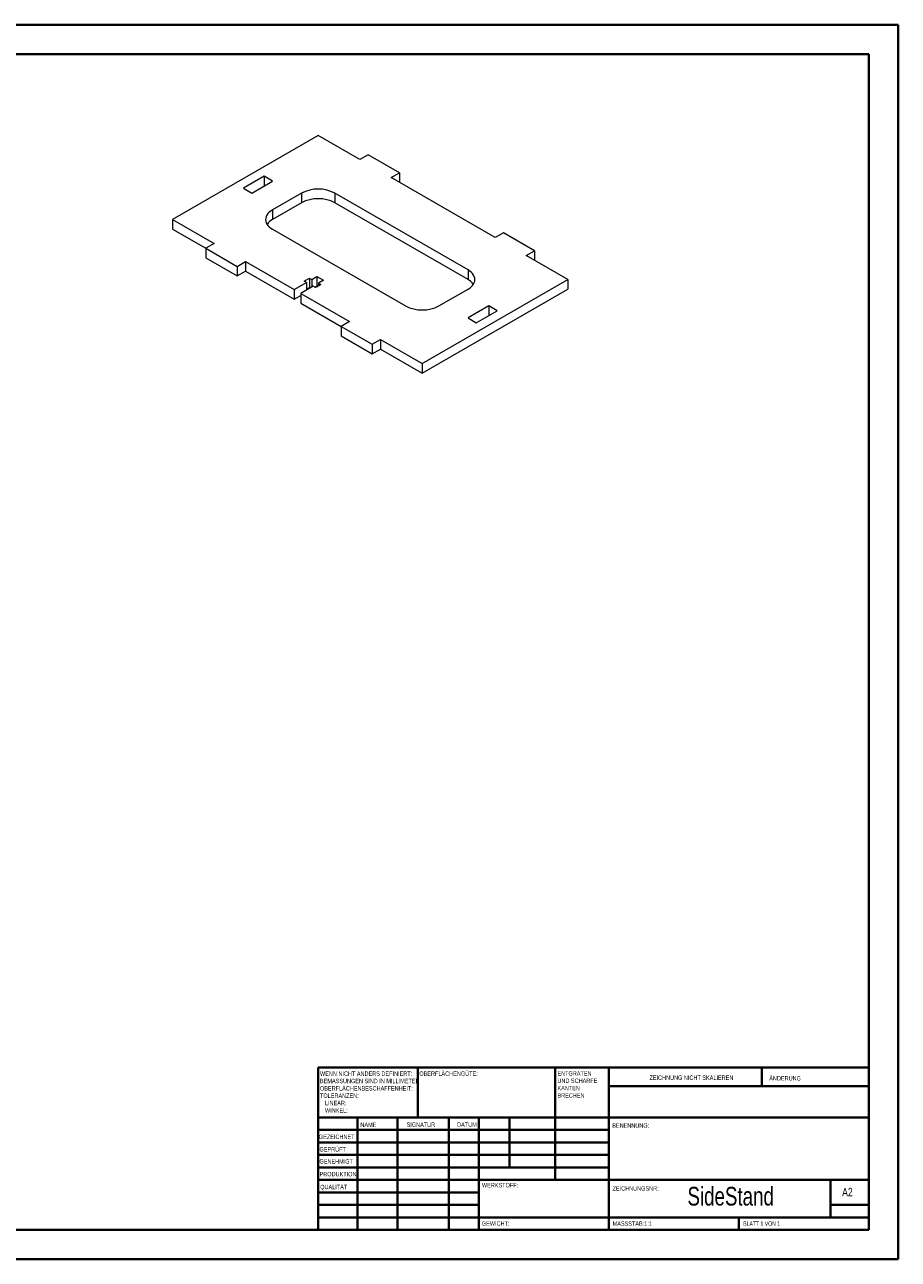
# Model space of a CAD drawing. Header units: millimetres. Extents: x 0 to 594, y 0 to 420.
# Tile 2 of 2: x 297 to 594, y 0 to 420. Entities that reach past the tile are written whole.
import ezdxf

# ---------------------------------------------------------------- set-up
doc = ezdxf.new("R2010")
doc.units = ezdxf.units.MM
doc.styles.add('SLDTEXTSTYLE0', font='TXT', dxfattribs={"width": 0.75})
doc.styles.add('SLDTEXTSTYLE1', font='TXT', dxfattribs={"width": 0.692308})

# ---------------------------------------------------------------- blocks, each defined once
blk = doc.blocks.new('SW_NOTE_0')
at = {"color": 0, "linetype": 'Continuous', "lineweight": 0, "char_height": 1.5, "attachment_point": 1, "style": 'SLDTEXTSTYLE0'}
for s, insert in [('ENTGRATEN', (0, 1.93)), ('UND SCHARFE', (0, -0.57)), ('KANTEN', (0, -3.07)), ('BRECHEN', (0, -5.57))]:
    blk.add_mtext(s, dxfattribs=dict(at, insert=insert))
blk = doc.blocks.new('SW_NOTE_1')
at = {"color": 0, "linetype": 'Continuous', "lineweight": 0, "char_height": 1.5, "attachment_point": 1, "style": 'SLDTEXTSTYLE0'}
for s, insert in [('WENN NICHT ANDERS DEFINIERT:', (0, 1.93)), ('OBERFLÄCHENBESCHAFFENHEIT:', (0, -3.07)), ('BEMASSUNGEN SIND IN MILLIMETER', (0, -0.57)), ('TOLERANZEN:', (0, -5.57)), ('LINEAR:', (1.69, -8.07)), ('WINKEL:', (1.69, -10.57))]:
    blk.add_mtext(s, dxfattribs=dict(at, insert=insert))

msp = doc.modelspace()

# ---------------------------------------------------------------- linework, layer by layer
at = {"color": 7, "linetype": 'Continuous', "lineweight": 40}
for p, q in [((0.08, 420.21), (594.08, 420.21)), ((594.08, 0.21), (594.08, 420.21)), ((25.08, 410.21), (584.08, 410.21)), ((584.08, 410.21), (584.08, 10.21)), ((396.88, 65.46), (584.08, 65.46)), ((396.88, 65.46), (396.88, 10.21)), ((430.68, 48.46), (430.68, 65.46)), ((477.48, 65.46), (477.48, 27.21)), ((495.68, 65.46), (495.68, 10.21)), ((547.68, 59.09), (547.68, 65.46)), ((584.08, 59.09), (495.68, 59.09)), ((584.08, 48.46), (396.88, 48.46)), ((410.24, 48.46), (410.24, 10.21)), ((423.87, 48.46), (423.87, 10.21)), ((441.28, 48.46), (441.28, 10.21)), ((451.48, 10.21), (451.48, 48.46)), ((461.88, 31.46), (461.88, 48.46)), ((495.68, 44.21), (396.88, 44.21)), ((495.68, 39.96), (396.88, 39.96)), ((495.68, 35.71), (396.88, 35.71)), ((495.68, 31.46), (396.88, 31.46)), ((451.48, 27.21), (396.88, 27.21)), ((451.48, 27.21), (584.08, 27.21)), ((571.08, 14.46), (571.08, 27.21)), ((451.48, 22.96), (396.88, 22.96)), ((451.48, 18.71), (396.88, 18.71)), ((584.08, 18.71), (571.08, 18.71)), ((396.88, 14.46), (584.08, 14.46)), ((539.88, 10.21), (539.88, 14.46)), ((25.08, 10.21), (584.08, 10.21)), ((0.08, 0.21), (594.08, 0.21))]:
    msp.add_line(p, q, dxfattribs=at)
at = {"color": 7, "linetype": 'Continuous', "lineweight": 15}
for p, q in [((396.87, 382.51), (347.38, 353.93)), ((411.02, 374.34), (396.87, 382.51)), ((413.85, 375.98), (411.02, 374.34)), ((424.45, 369.85), (413.85, 375.98)), ((421.62, 368.22), (424.45, 369.85)), ((424.45, 369.85), (424.45, 366.59)), ((378.49, 368.63), (371.42, 364.55)), ((374.25, 362.91), (381.32, 367)), ((381.32, 367), (378.49, 368.63)), ((378.49, 368.63), (378.49, 365.36)), ((456.98, 347.81), (421.62, 368.22)), ((371.42, 364.55), (374.25, 362.91)), ((391.22, 362.91), (381.32, 357.2)), ((391.22, 362.91), (391.22, 359.65)), ((447.79, 336.79), (402.53, 362.91)), ((402.53, 362.91), (402.53, 359.65)), ((391.22, 359.65), (381.32, 353.93)), ((381.32, 357.2), (381.32, 353.93)), ((447.79, 333.52), (402.53, 359.65)), ((347.38, 353.93), (361.52, 345.77)), ((347.38, 353.93), (347.38, 350.67)), ((347.38, 350.67), (358.69, 344.14)), ((381.32, 350.67), (426.57, 324.54)), ((459.81, 349.44), (456.98, 347.81)), ((470.41, 343.32), (459.81, 349.44)), ((361.52, 345.77), (358.69, 344.14)), ((358.69, 344.14), (369.3, 338.01)), ((358.69, 344.14), (358.69, 340.87)), ((358.69, 340.87), (369.3, 334.75)), ((467.59, 341.69), (470.41, 343.32)), ((481.73, 333.52), (467.59, 341.69)), ((470.41, 343.32), (470.41, 340.05)), ((369.3, 338.01), (372.13, 339.65)), ((369.3, 338.01), (369.3, 334.75)), ((369.3, 334.75), (372.13, 336.38)), ((372.13, 339.65), (388.67, 330.09)), ((372.13, 339.65), (372.13, 336.38)), ((372.13, 336.38), (388.67, 326.83)), ((447.79, 336.79), (447.79, 333.52)), ((388.67, 330.09), (392.92, 332.54)), ((392.1, 333.01), (393.87, 334.03)), ((392.92, 332.54), (392.1, 333.01)), ((392.92, 332.54), (392.92, 329.93)), ((393.87, 334.03), (394.68, 333.56)), ((393.87, 334.03), (393.87, 330.77)), ((394.68, 333.56), (396.45, 334.58)), ((394.68, 333.56), (394.68, 330.95)), ((396.45, 334.58), (398.71, 333.28)), ((396.45, 334.58), (396.45, 331.32)), ((398.71, 333.28), (396.95, 332.26)), ((396.95, 332.26), (397.76, 331.79)), ((396.95, 332.26), (396.95, 331.32)), ((432.23, 304.95), (481.73, 333.52)), ((481.73, 333.52), (481.73, 330.26)), ((388.67, 330.09), (388.67, 326.83)), ((388.67, 326.83), (390.94, 328.13)), ((395.18, 331.24), (390.94, 328.79)), ((390.94, 328.79), (407.48, 319.24)), ((390.94, 328.79), (390.94, 325.52)), ((392.92, 330.22), (393.87, 330.77)), ((393.87, 330.77), (394.12, 330.62)), ((395.99, 330.77), (395.18, 331.24)), ((395.74, 330.91), (396.45, 331.32)), ((397.76, 331.79), (395.99, 330.77)), ((396.45, 331.32), (396.7, 331.18)), ((432.23, 301.68), (481.73, 330.26)), ((437.89, 324.54), (447.79, 330.26)), ((390.94, 325.52), (404.65, 317.6)), ((454.86, 324.54), (447.79, 320.46)), ((457.69, 322.91), (454.86, 324.54)), ((454.86, 324.54), (454.86, 321.28)), ((407.48, 319.24), (404.65, 317.6)), ((447.79, 320.46), (450.61, 318.83)), ((450.61, 318.83), (457.69, 322.91)), ((404.65, 317.6), (415.26, 311.48)), ((404.65, 317.6), (404.65, 314.34)), ((404.65, 314.34), (415.26, 308.21)), ((415.26, 311.48), (418.09, 313.11)), ((415.26, 311.48), (415.26, 308.21)), ((418.09, 313.11), (432.23, 304.95)), ((418.09, 313.11), (418.09, 309.85)), ((415.26, 308.21), (418.09, 309.85)), ((418.09, 309.85), (432.23, 301.68)), ((432.23, 304.95), (432.23, 301.68))]:
    msp.add_line(p, q, dxfattribs=at)
at = {"color": 7, "linetype": 'Continuous', "lineweight": 15, "flags": 128}
for points in [[(381.32, 357.2), (380.72, 356.81), (380.2, 356.39), (379.77, 355.94), (379.42, 355.46), (379.18, 354.96), (379.03, 354.45), (378.98, 353.93), (379.03, 353.42), (379.18, 352.91), (379.42, 352.41), (379.77, 351.93), (380.2, 351.48), (380.72, 351.05), (381.32, 350.67)], [(447.79, 330.26), (448.38, 330.64), (448.9, 331.07), (449.34, 331.52), (449.68, 332), (449.93, 332.5), (450.08, 333.01), (450.13, 333.52), (450.08, 334.04), (449.93, 334.55), (449.68, 335.05), (449.34, 335.53), (448.9, 335.98), (448.38, 336.4), (447.79, 336.79)]]:
    msp.add_lwpolyline(points, dxfattribs=at)
at = {"color": 7, "linetype": 'Continuous', "lineweight": 15}
for centre, radius, start, end in [((396.87, 352.07), 12.23, 62.4576, 117.5424), ((396.87, 348.8), 12.23, 62.4576, 117.5424), ((383.84, 349.27), 5.3, 118.4333, 145.1548), ((445.26, 328.86), 5.3, 34.8451, 61.5667), ((432.23, 335.39), 12.23, 242.4576, 297.5424)]:
    msp.add_arc(centre, radius, start, end, dxfattribs=at)

# ---------------------------------------------------------------- block references
at = {"color": 7, "linetype": 'Continuous', "lineweight": 0}
for name, p in [('SW_NOTE_1', (397.47, 62.2)), ('SW_NOTE_0', (478.19, 62.28))]:
    msp.add_blockref(name, p, dxfattribs=at)

# ---------------------------------------------------------------- texts
for s, insert, char_height, attachment_point, style in [('OBERFLÄCHENGÜTE:', (431.25, 64.13), 1.5, 1, 'SLDTEXTSTYLE0'), ('ZEICHNUNG NICHT SKALIEREN', (509.49, 62.75), 1.5, 1, 'SLDTEXTSTYLE0'), ('ÄNDERUNG', (550.21, 62.55), 1.5, 1, 'SLDTEXTSTYLE0'), ('NAME', (411.2, 46.72), 1.5, 1, 'SLDTEXTSTYLE0'), ('SIGNATUR', (426.91, 46.78), 1.5, 1, 'SLDTEXTSTYLE0'), ('DATUM', (444.09, 46.79), 1.5, 1, 'SLDTEXTSTYLE0'), ('BENENNUNG:', (496.84, 46.49), 1.5, 1, 'SLDTEXTSTYLE0'), ('GEZEICHNET', (397.09, 42.64), 1.5, 1, 'SLDTEXTSTYLE0'), ('GEPRÜFT', (397.29, 38.37), 1.5, 1, 'SLDTEXTSTYLE0'), ('GENEHMIGT', (397.28, 34.28), 1.5, 1, 'SLDTEXTSTYLE0'), ('PRODUKTION', (397.33, 29.95), 1.5, 1, 'SLDTEXTSTYLE0'), ('QUALITÄT', (397.55, 25.56), 1.5, 1, 'SLDTEXTSTYLE0'), ('WERKSTOFF:', (452.52, 26.2), 1.5, 1, 'SLDTEXTSTYLE0'), ('SideStand', (537.09, 24.85), 6.35, 2, 'SLDTEXTSTYLE0'), ('ZEICHNUNGSNR:', (496.95, 25.08), 1.5, 1, 'SLDTEXTSTYLE0'), ('A2', (575, 24.52), 2.91, 1, 'SLDTEXTSTYLE0'), ('GEWICHT:', (452.5, 13.16), 1.499, 1, 'SLDTEXTSTYLE0'), ('MASSSTAB:1:1', (496.95, 13.11), 1.5, 1, 'SLDTEXTSTYLE0'), ('BLATT 1 VON 1', (541.36, 13.11), 1.5, 1, 'SLDTEXTSTYLE1')]:
    msp.add_mtext(s, dxfattribs=dict(at, insert=insert, char_height=char_height, attachment_point=attachment_point, style=style))

doc.saveas('drawing.dxf')
